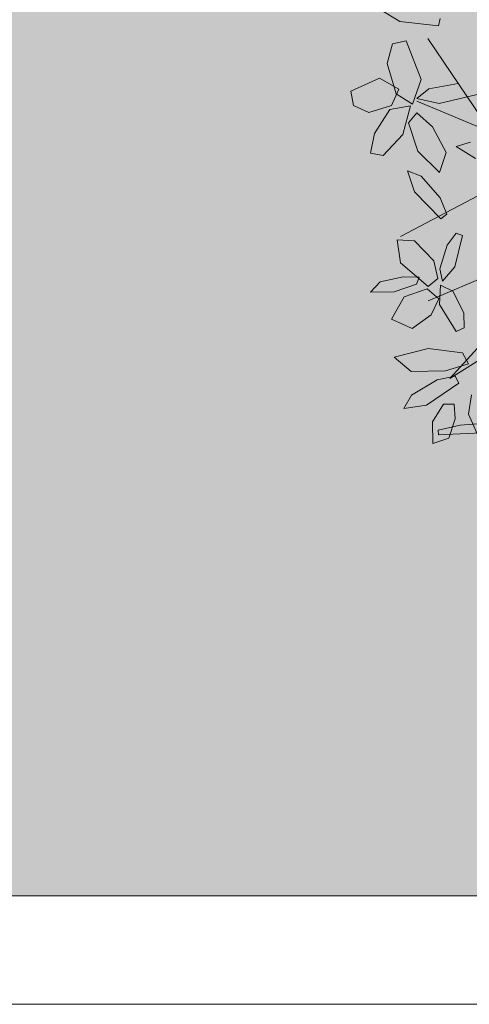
# Model space of a CAD drawing. Header units: millimetres. Extents: x -1567 to 968, y -503 to 481.
# Tile 97 of 145: x -471.09 to -470.05, y -139.44 to -137.17. Entities that reach past the tile are written whole.
import ezdxf

# ---------------------------------------------------------------- set-up
doc = ezdxf.new("R2010")
doc.units = ezdxf.units.MM
doc.layers.get('0').update_dxf_attribs({"lineweight": 0})
doc.layers.add('ARBOLES', color=2, linetype='Continuous')
doc.layers.add('cota', color=253, linetype='Continuous', lineweight=0)
doc.layers.add('Hatch Jardin', color=64, linetype='Continuous', lineweight=0, true_color=0x729900)

# ---------------------------------------------------------------- blocks, each defined once
blk = doc.blocks.new('ARR2')
at = {"layer": 'ARBOLES', "color": 82, "lineweight": 5, "true_color": 0x49ca12}
for p, q in [((2739.3709, 1214.8502), (2739.4356, 1214.8106)), ((2739.4356, 1214.8106), (2739.5648, 1214.7953)), ((2739.5648, 1214.7953), (2739.5701, 1214.8197)), ((2739.4116, 1214.7359), (2739.3941, 1214.6702)), ((2739.4565, 1214.7454), (2739.4116, 1214.7359)), ((2739.5069, 1214.6174), (2739.4565, 1214.7454)), ((2739.7357, 1214.4481), (2739.5297, 1214.7537)), ((2739.3941, 1214.6702), (2739.4234, 1214.5694)), ((2739.4331, 1214.5843), (2739.3684, 1214.6215)), ((2739.4777, 1214.5345), (2739.5069, 1214.6174)), ((2739.6307, 1214.6032), (2739.5323, 1214.5855)), ((2739.4085, 1214.5301), (2739.4331, 1214.5843)), ((2739.4234, 1214.5694), (2739.4777, 1214.5345)), ((2739.5323, 1214.5855), (2739.4928, 1214.5535)), ((2739.5673, 1214.5369), (2739.6939, 1214.5672)), ((2739.2815, 1214.5308), (2739.3325, 1214.5073)), ((2739.3325, 1214.5073), (2739.4085, 1214.5301)), ((2739.4714, 1214.5293), (2739.4023, 1214.5175)), ((2739.4456, 1214.434), (2739.4714, 1214.5293)), ((2740.2945, 1214.2111), (2739.492, 1214.5443)), ((2739.4928, 1214.5535), (2739.5673, 1214.5369)), ((2739.4023, 1214.5175), (2739.352, 1214.4375)), ((2739.4925, 1214.506), (2739.4649, 1214.4724)), ((2739.5442, 1214.4597), (2739.4925, 1214.506)), ((2739.4649, 1214.4724), (2739.4959, 1214.3786)), ((2739.352, 1214.4375), (2739.338, 1214.3714)), ((2739.3805, 1214.3634), (2739.4456, 1214.434)), ((2739.5906, 1214.3743), (2739.5442, 1214.4597)), ((2739.6708, 1214.4087), (2739.6231, 1214.3935)), ((2739.338, 1214.3714), (2739.3805, 1214.3634)), ((2739.9655, 1214.3726), (2739.4378, 1214.0937)), ((2739.4959, 1214.3786), (2739.5677, 1214.307)), ((2739.5677, 1214.307), (2739.5906, 1214.3743)), ((2739.6231, 1214.3935), (2739.6878, 1214.3539)), ((2739.4613, 1214.3126), (2739.4851, 1214.2428)), ((2739.5071, 1214.2954), (2739.4613, 1214.3126)), ((2739.5706, 1214.2225), (2739.5071, 1214.2954)), ((2739.4851, 1214.2428), (2739.573, 1214.1527)), ((2739.5925, 1214.1683), (2739.5706, 1214.2225)), ((2739.6024, 1213.6218), (2740.5631, 1214.2272)), ((2740.275, 1214.1978), (2739.5306, 1213.8801)), ((2739.573, 1214.1527), (2739.5925, 1214.1683)), ((2739.6232, 1214.1048), (2739.5933, 1214.0649)), ((2739.6442, 1214.0974), (2739.6232, 1214.1048)), ((2739.4275, 1214.0832), (2739.4379, 1214.006)), ((2739.4852, 1214.0795), (2739.4275, 1214.0832)), ((2739.5495, 1214.0136), (2739.4852, 1214.0795)), ((2739.6192, 1213.9933), (2739.6442, 1214.0974)), ((2739.5933, 1214.0649), (2739.5695, 1213.9862)), ((2739.9988, 1214.0577), (2739.6024, 1213.6218)), ((2739.4379, 1214.006), (2739.5303, 1213.928)), ((2739.5623, 1213.9548), (2739.5495, 1214.0136)), ((2739.5695, 1213.9862), (2739.5786, 1213.9451)), ((2739.5786, 1213.9451), (2739.6192, 1213.9933)), ((2739.3382, 1213.9093), (2739.3704, 1213.9437)), ((2739.3704, 1213.9437), (2739.4465, 1213.9596)), ((2739.4465, 1213.9596), (2739.5001, 1213.9584)), ((2739.5001, 1213.9584), (2739.4916, 1213.9352)), ((2739.5303, 1213.928), (2739.5623, 1213.9548)), ((2739.4174, 1213.9104), (2739.3382, 1213.9093)), ((2739.4916, 1213.9352), (2739.4174, 1213.9104)), ((2739.5265, 1213.9202), (2739.4505, 1213.8928)), ((2739.5661, 1213.887), (2739.5265, 1213.9202)), ((2739.5716, 1213.9325), (2739.5681, 1213.8679)), ((2739.6124, 1213.9121), (2739.5716, 1213.9325)), ((2739.6492, 1213.8404), (2739.6124, 1213.9121)), ((2739.4505, 1213.8928), (2739.4079, 1213.8186)), ((2739.5402, 1213.8332), (2739.5661, 1213.887)), ((2739.5681, 1213.8679), (2739.6233, 1213.778)), ((2739.65, 1213.7897), (2739.6492, 1213.8404)), ((2739.4079, 1213.8186), (2739.4768, 1213.7881)), ((2739.4768, 1213.7881), (2739.5402, 1213.8332)), ((2739.6233, 1213.778), (2739.65, 1213.7897)), ((2739.5303, 1213.7208), (2739.4169, 1213.6922)), ((2739.6444, 1213.7067), (2739.5303, 1213.7208)), ((2739.4169, 1213.6922), (2739.4742, 1213.6452)), ((2739.6642, 1213.67), (2739.6444, 1213.7067)), ((2739.4742, 1213.6452), (2739.588, 1213.6472)), ((2739.588, 1213.6472), (2739.6642, 1213.67)), ((2739.5604, 1213.6171), (2739.4749, 1213.5653)), ((2739.6197, 1213.6293), (2739.5604, 1213.6171)), ((2739.6323, 1213.6062), (2739.6197, 1213.6293)), ((2739.525, 1213.5325), (2739.6323, 1213.6062)), ((2739.4749, 1213.5653), (2739.4495, 1213.5213)), ((2739.6743, 1213.5669), (2739.6645, 1213.5025)), ((2739.4495, 1213.5213), (2739.525, 1213.5325)), ((2739.581, 1213.5364), (2739.5451, 1213.4767)), ((2739.6168, 1213.5363), (2739.581, 1213.5364)), ((2739.6206, 1213.4867), (2739.6168, 1213.5363)), ((2739.5986, 1213.4223), (2739.6206, 1213.4867)), ((2739.6645, 1213.5025), (2739.708, 1213.4044)), ((2739.5451, 1213.4767), (2739.5461, 1213.4045)), ((2739.5634, 1213.4488), (2739.6368, 1213.4661)), ((2739.5649, 1213.4336), (2739.5634, 1213.4488)), ((2739.6368, 1213.4661), (2739.7653, 1213.4757)), ((2739.5461, 1213.4045), (2739.5986, 1213.4223)), ((2739.7319, 1213.4419), (2739.5649, 1213.4336))]:
    blk.add_line(p, q, dxfattribs=at)
at = {"layer": 'ARBOLES', "color": 74, "lineweight": 5, "true_color": 0x4bb521}
for p, q in [((2739.3684, 1214.6215), (2739.2724, 1214.5786)), ((2739.2724, 1214.5786), (2739.2815, 1214.5308))]:
    blk.add_line(p, q, dxfattribs=at)

msp = doc.modelspace()

# ---------------------------------------------------------------- hatches: boundary and pattern name
at = {"layer": 'Hatch Jardin', "lineweight": 0, "true_color": 0x136734, "transparency": 33554597}
h = msp.add_hatch(dxfattribs=at)
h.set_pattern_fill('AR-SAND', color=116, scale=0.0034, angle=304.2117, style=0)
h.set_pattern_definition([(341.711704, (-28.12582, -178.575), (0.1345488, 0.09805785), [0, -0.1312672, 0, -0.146812, 0, -0.140335]), (311.711704, (-28.12582, -178.575), (0.287482, 0.01064072), [0, -0.0708152, 0, -0.1183132, 0, -0.045339]), (271.711704, (-28.18555, -178.48715), (0.15161477, -0.22212728), [0, -0.04318, 0, -0.155448, 0, -0.202946]), (261.711704, (-28.18555, -178.48715), (0.20864654, -0.17207145), [0, -0.02159, 0, -0.1019048, 0, -0.116586])])
edge = h.paths.add_edge_path()
edge.add_line((-459.3717, -139.1911), (-479.0163, -139.1911))
edge.add_line((-479.0163, -139.1911), (-479.0163, -136.5411))
edge.add_arc((-478.1163, -136.5411), 0.9, 89.9988, 180, ccw=False)
edge.add_line((-478.1163, -135.6411), (-460.2707, -135.6411))
edge.add_arc((-460.2717, -136.5411), 0.9, 0.0268, 89.9367, ccw=False)
edge.add_line((-459.3717, -136.5406), (-459.3717, -139.1911))

# ---------------------------------------------------------------- linework, layer by layer
msp.add_lwpolyline([(-479.1163, -139.1911), (-459.5517, -139.1911), (-459.5517, -139.4411), (-479.1163, -139.4411)], close=True)

# ---------------------------------------------------------------- block references
at = {"layer": 'cota', "xscale": 0.6917913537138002, "yscale": 0.6917913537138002, "zscale": 0.6917913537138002}
msp.add_blockref('ARR2', (-2365.3288, -977.5722, 1350.8029), dxfattribs=at)

doc.saveas('drawing.dxf')
